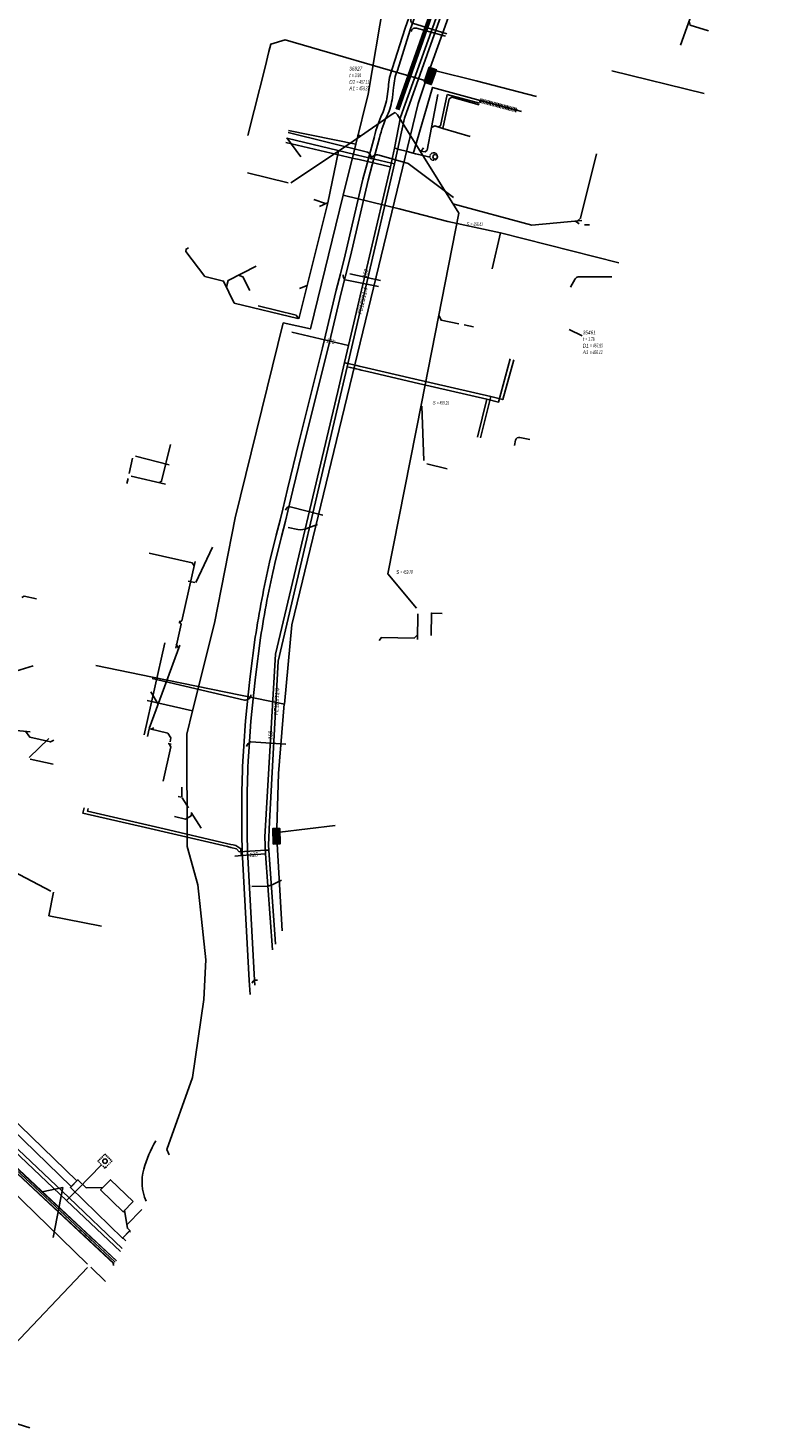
# Model space of a CAD drawing. Header units: metres. Extents: x 2695563 to 2696938, y 1260544 to 1262032.
# Tile 123 of 256: x 2696677 to 2696776, y 1261139 to 1261323. Entities that reach past the tile are written whole.
import ezdxf

# ---------------------------------------------------------------- set-up
doc = ezdxf.new("R2010")
doc.units = ezdxf.units.M
for name, pattern in [('AUSGEZOGEN', [0]), ('STRICHLINIE2_S3', [0.25, 0.15, -0.1]), ('VERDECKT2_S2', [0.18, 0.1, -0.08])]:
    doc.linetypes.add(name, pattern=pattern)
for name, color, linetype in [('AW_LK_ Haltung Text', 7, 'AUSGEZOGEN'), ('AW_LK_Haltung', 24, 'AUSGEZOGEN'), ('AW_LK_Normschacht Text', 24, 'AUSGEZOGEN'), ('EW_LK_Bauwerk_FL_Linie_Punkt', 1, 'AUSGEZOGEN'), ('EW_LK_Trasseabs', 1, 'AUSGEZOGEN'), ('EW_LK_Trasserand', 1, 'AUSGEZOGEN'), ('FM_LK_SW_BAUWERK', 94, 'AUSGEZOGEN'), ('FM_LK_SW_TRASSEKANTE', 94, 'AUSGEZOGEN'), ('GA_LK_Leitung', 32, 'AUSGEZOGEN'), ('GA_LK_Leitung_Text', 32, 'AUSGEZOGEN'), ('TV_LK_LEITUNG', 92, 'AUSGEZOGEN'), ('WA_LK_Bauwerk_Linie', 171, 'AUSGEZOGEN'), ('WA_LK_Leitung', 171, 'AUSGEZOGEN'), ('WA_LK_Leitung_Text', 171, 'AUSGEZOGEN'), ('WA_LK_Schutzrohr', 171, 'AUSGEZOGEN')]:
    doc.layers.add(name, color=color, linetype=linetype)
doc.styles.add('ARIAL', font='arial.ttf')
pattern_1 = [(0, (2703955, 1269100), (4050, 4050), [4050, -4050]), (90, (2703955, 1269100), (-4050, 4050), [4050, -4050])]
pattern_2 = [(0, (2708005, 1273150), (6075, 6075), [6075, -6075]), (90, (2708005, 1273150), (-6075, 6075), [6075, -6075])]

# ---------------------------------------------------------------- blocks, each defined once
blk = doc.blocks.new('COMPLEXOBJECT_1621')
at = {"layer": 'EW_LK_Trasserand', "color": 1, "linetype": 'AUSGEZOGEN', "transparency": 33554687}
blk.add_lwpolyline([(6659.23, 11194.26), (6658.48, 11193.54), (6681.9, 11170.83), (6682.62, 11171.57), (6660.26, 11193.23)], dxfattribs=at)
blk.add_arc((6766.25, 11300.77), 150.98, 224.8613, 225.4159, dxfattribs=at)
blk = doc.blocks.new('COMPLEXOBJECT_1860')
at = {"layer": 'EW_LK_Trasserand', "color": 1, "linetype": 'AUSGEZOGEN', "transparency": 33554687}
for p, q in [((6723.52, 11315.19), (6723.36, 11313.9)), ((6724.05, 11313.76), (6724.21, 11315.07))]:
    blk.add_line(p, q, dxfattribs=at)
for points in [[(6756.4, 11426.96), (6754.91, 11420.97), (6753.56, 11414.32), (6753.15, 11412.11), (6751.35, 11402.36), (6749.95, 11395.54), (6749.34, 11392.41), (6748.78, 11389.49), (6748.21, 11387), (6747.81, 11385.23), (6745.89, 11378.36), (6744.01, 11372.63), (6740.4, 11362.36), (6738.09, 11355.86), (6737.37, 11353.87), (6736.59, 11351.98), (6732.89, 11342.08), (6729.43, 11332.91), (6727.07, 11326.6), (6726.2, 11324.24), (6725.73, 11322.87), (6724.04, 11317.51)], [(6724.72, 11317.33), (6726.39, 11322.65), (6726.86, 11324), (6727.73, 11326.36), (6730.08, 11332.66), (6733.55, 11341.83), (6737.24, 11351.72), (6738.02, 11353.62), (6738.75, 11355.62), (6741.06, 11362.13), (6744.67, 11372.4), (6746.56, 11378.16), (6748.49, 11385.06), (6748.9, 11386.86), (6749.46, 11389.35), (6750.03, 11392.27), (6750.64, 11395.41), (6752.03, 11402.23), (6753.79, 11411.68), (6754.25, 11414.18), (6755.6, 11420.82), (6757.1, 11426.83)], [(6721.7, 11308.67), (6720.91, 11305.76), (6720.74, 11305.11), (6720.19, 11303.07), (6717.87, 11293.1), (6717.24, 11290.61), (6716.69, 11288.47), (6714.89, 11280.89), (6711.83, 11268.68), (6710.29, 11262.38), (6709.67, 11259.73), (6709.34, 11258.31), (6708.81, 11256.33), (6707.94, 11252.76)], [(6708.62, 11252.61), (6709.49, 11256.15), (6710.02, 11258.14), (6710.34, 11259.49), (6710.97, 11262.22), (6712.51, 11268.51), (6715.57, 11280.72), (6717.37, 11288.3), (6717.9, 11290.37), (6718.55, 11292.93), (6720.87, 11302.9), (6721.41, 11304.92), (6721.59, 11305.57), (6722.37, 11308.47)], [(6706.05, 11242.94), (6705.38, 11237.76), (6705.14, 11235.38), (6704.78, 11231.97), (6704.56, 11228.62), (6704.42, 11226.66)], [(6705.12, 11226.64), (6705.25, 11228.55), (6705.48, 11231.91), (6705.83, 11235.3), (6706.08, 11237.68), (6706.74, 11242.83)], [(6704.34, 11214.85), (6704.98, 11202.74), (6705.26, 11197.88), (6705.38, 11196.04)], [(6706, 11197.27), (6705.96, 11197.92), (6705.68, 11202.78), (6705.04, 11214.87)]]:
    blk.add_lwpolyline(points, dxfattribs=at)
for centre, radius, start, end in [((6730.59, 11314.83), 7.08, 157.7218, 177.09), ((6731.07, 11314.72), 6.87, 157.6774, 177.0933), ((6714.66, 11315.15), 8.79, 336.1885, 351.8352), ((6715.03, 11315.06), 9.12, 336.2422, 351.784), ((6735.06, 11305.73), 13.68, 154.5747, 167.56), ((6735.68, 11305.54), 13.63, 154.5604, 167.5722), ((6839.37, 11222.47), 134.88, 167.0188, 171.2689), ((6839.25, 11222.5), 134.06, 167.0163, 171.2752), ((6858.72, 11219.71), 154.45, 177.4201, 181.8039), ((6858.32, 11219.71), 153.35, 177.4109, 181.8103)]:
    blk.add_arc(centre, radius, start, end, dxfattribs=at)
blk = doc.blocks.new('COMPLEXOBJECT_2058')
at = {"layer": 'EW_LK_Trasseabs', "color": 1, "linetype": 'AUSGEZOGEN', "transparency": 33554687}
blk.add_line((6747.43, 11288.86), (6748.04, 11289.96), dxfattribs=at)
blk.add_arc((6748.5, 11289.71), 0.529, 97.5414, 150.7779, dxfattribs=at)
blk = doc.blocks.new('COMPLEXOBJECT_2080')
at = {"layer": 'EW_LK_Trasseabs', "color": 1, "linetype": 'AUSGEZOGEN', "transparency": 33554687}
for p, q in [((6708.6, 11210.6), (6709.5, 11211.04)), ((6705.6, 11210.2), (6707.62, 11210.27))]:
    blk.add_line(p, q, dxfattribs=at)
blk.add_arc((6707.52, 11212.19), 1.91, 273.1512, 304.3522, dxfattribs=at)
blk = doc.blocks.new('COMPLEXOBJECT_2081')
at = {"layer": 'EW_LK_Trasseabs', "color": 1, "linetype": 'AUSGEZOGEN', "transparency": 33554687}
blk.add_line((6712.89, 11257.26), (6714.23, 11257.71), dxfattribs=at)
blk.add_arc((6711.96, 11258.93), 1.91, 259.9193, 299.2111, dxfattribs=at)
blk = doc.blocks.new('COMPLEXOBJECT_2082')
at = {"layer": 'EW_LK_Trasseabs', "color": 1, "linetype": 'AUSGEZOGEN', "transparency": 33554687}
blk.add_line((6740.23, 11268.8), (6740.06, 11268.08), dxfattribs=at)
blk.add_arc((6740.7, 11268.69), 0.482, 79.1606, 166.7432, dxfattribs=at)
blk = doc.blocks.new('COMPLEXOBJECT_2149')
at = {"layer": 'EW_LK_Trasseabs', "color": 1, "linetype": 'AUSGEZOGEN', "transparency": 33554687}
for centre, radius, start, end in [((6706.25, 11169.01), 15.39, 149.4745, 164.5567), ((6697.46, 11171.43), 6.27, 164.4953, 203.5195)]:
    blk.add_arc(centre, radius, start, end, dxfattribs=at)
blk = doc.blocks.new('COMPLEXOBJECT_2669')
at = {"layer": 'EW_LK_Trasseabs', "color": 1, "linetype": 'AUSGEZOGEN', "transparency": 33554687}
blk.add_line((6722.24, 11288.94), (6717.86, 11289.85), dxfattribs=at)
blk.add_arc((6718.25, 11290.42), 0.688, 172.2327, 234.8793, dxfattribs=at)
blk = doc.blocks.new('COMPLEXOBJECT_2699')
at = {"layer": 'EW_LK_Trasseabs', "color": 1, "linetype": 'AUSGEZOGEN', "transparency": 33554687}
blk.add_line((6706.01, 11197.91), (6706.33, 11197.92), dxfattribs=at)
blk.add_arc((6706.12, 11197.43), 0.491, 102.5418, 171.5386, dxfattribs=at)
blk = doc.blocks.new('COMPLEXOBJECT_2700')
at = {"layer": 'EW_LK_Trasseabs', "color": 1, "linetype": 'AUSGEZOGEN', "transparency": 33554687}
blk.add_line((6731.18, 11322.12), (6726.7, 11323.51), dxfattribs=at)
blk.add_arc((6726.89, 11323.9), 0.431, 148.4194, 242.6482, dxfattribs=at)

msp = doc.modelspace()

# ---------------------------------------------------------------- hatches: boundary and pattern name
at = {"layer": 'EW_LK_Bauwerk_FL_Linie_Punkt', "lineweight": 18, "transparency": 33554687}
h = msp.add_hatch(dxfattribs=at)
h.set_pattern_fill('MUSTER', color=1, scale=4050, style=0, pattern_type=2)
h.set_pattern_definition(pattern_1)
h.paths.add_polyline_path([(2696686.72, 1261170.19), (2696687, 1261170.5), (2696684.81, 1261170.48), (2696683.73, 1261171.52), (2696682.75, 1261170.52), (2696689.6, 1261163.85), (2696690.57, 1261164.85), (2696690.24, 1261165.17), (2696689.85, 1261167.5), (2696689.69, 1261167.31)], flags=0)
h = msp.add_hatch(dxfattribs=at)
h.set_pattern_fill('MUSTER', color=1, scale=4050, style=0, pattern_type=2)
h.set_pattern_definition(pattern_1)
h.paths.add_polyline_path([(2696691, 1261168.67), (2696688.03, 1261171.54), (2696686.72, 1261170.19), (2696689.69, 1261167.31)], flags=0)
at = {"layer": 'EW_LK_Trasserand', "lineweight": 18, "transparency": 33554687}
h = msp.add_hatch(dxfattribs=at)
h.set_pattern_fill('MUSTER', color=1, scale=6075, style=0, pattern_type=2)
h.set_pattern_definition(pattern_2)
h.paths.add_polyline_path([(2696706.97, 1261197.08), (2696706.93, 1261197.73), (2696706.65, 1261202.59), (2696706.01, 1261214.68), (2696706, 1261215.06), (2696705.99, 1261215.44), (2696705.98, 1261215.82), (2696705.97, 1261216.19), (2696705.97, 1261216.57), (2696705.96, 1261216.95), (2696705.95, 1261217.33), (2696705.95, 1261217.71), (2696705.94, 1261218.09), (2696705.94, 1261218.47), (2696705.94, 1261218.85), (2696705.94, 1261219.23), (2696705.94, 1261219.61), (2696705.94, 1261219.99), (2696705.94, 1261220.37), (2696705.94, 1261220.75), (2696705.95, 1261221.13), (2696705.95, 1261221.51), (2696705.96, 1261221.89), (2696705.96, 1261222.27), (2696705.97, 1261222.65), (2696705.98, 1261223.03), (2696705.99, 1261223.41), (2696706, 1261223.79), (2696706.01, 1261224.17), (2696706.02, 1261224.55), (2696706.03, 1261224.93), (2696706.05, 1261225.31), (2696706.06, 1261225.69), (2696706.08, 1261226.07), (2696706.09, 1261226.45), (2696706.22, 1261228.36), (2696706.45, 1261231.72), (2696706.8, 1261235.11), (2696707.05, 1261237.49), (2696707.71, 1261242.64), (2696707.76, 1261242.96), (2696707.81, 1261243.28), (2696707.86, 1261243.59), (2696707.91, 1261243.91), (2696707.97, 1261244.23), (2696708.02, 1261244.55), (2696708.07, 1261244.86), (2696708.13, 1261245.18), (2696708.18, 1261245.5), (2696708.24, 1261245.81), (2696708.3, 1261246.13), (2696708.35, 1261246.44), (2696708.41, 1261246.76), (2696708.47, 1261247.08), (2696708.53, 1261247.39), (2696708.59, 1261247.71), (2696708.65, 1261248.02), (2696708.71, 1261248.34), (2696708.78, 1261248.65), (2696708.84, 1261248.97), (2696708.9, 1261249.28), (2696708.97, 1261249.6), (2696709.04, 1261249.91), (2696709.1, 1261250.23), (2696709.17, 1261250.54), (2696709.24, 1261250.86), (2696709.31, 1261251.17), (2696709.38, 1261251.48), (2696709.45, 1261251.8), (2696709.52, 1261252.11), (2696709.59, 1261252.43), (2696710.46, 1261255.96), (2696710.99, 1261257.95), (2696711.31, 1261259.3), (2696711.94, 1261262.03), (2696713.48, 1261268.32), (2696716.54, 1261280.53), (2696718.34, 1261288.11), (2696718.87, 1261290.18), (2696719.52, 1261292.74), (2696721.84, 1261302.71), (2696722.38, 1261304.73), (2696722.56, 1261305.38), (2696723.34, 1261308.28), (2696723.36, 1261308.38), (2696723.38, 1261308.47), (2696723.41, 1261308.57), (2696723.43, 1261308.67), (2696723.46, 1261308.76), (2696723.48, 1261308.86), (2696723.51, 1261308.96), (2696723.53, 1261309.05), (2696723.56, 1261309.15), (2696723.59, 1261309.25), (2696723.62, 1261309.34), (2696723.65, 1261309.44), (2696723.68, 1261309.53), (2696723.71, 1261309.63), (2696723.74, 1261309.72), (2696723.77, 1261309.82), (2696723.81, 1261309.91), (2696723.84, 1261310), (2696723.88, 1261310.1), (2696723.91, 1261310.19), (2696723.95, 1261310.28), (2696723.98, 1261310.38), (2696724.02, 1261310.47), (2696724.06, 1261310.56), (2696724.1, 1261310.65), (2696724.14, 1261310.75), (2696724.18, 1261310.84), (2696724.22, 1261310.93), (2696724.26, 1261311.02), (2696724.3, 1261311.11), (2696724.34, 1261311.2), (2696724.37, 1261311.27), (2696724.4, 1261311.35), (2696724.44, 1261311.42), (2696724.47, 1261311.49), (2696724.49, 1261311.57), (2696724.52, 1261311.64), (2696724.55, 1261311.72), (2696724.58, 1261311.79), (2696724.61, 1261311.87), (2696724.63, 1261311.94), (2696724.66, 1261312.02), (2696724.68, 1261312.09), (2696724.7, 1261312.17), (2696724.73, 1261312.25), (2696724.75, 1261312.32), (2696724.77, 1261312.4), (2696724.79, 1261312.48), (2696724.81, 1261312.55), (2696724.83, 1261312.63), (2696724.85, 1261312.71), (2696724.87, 1261312.79), (2696724.89, 1261312.86), (2696724.91, 1261312.94), (2696724.92, 1261313.02), (2696724.94, 1261313.1), (2696724.96, 1261313.18), (2696724.97, 1261313.26), (2696724.98, 1261313.33), (2696725, 1261313.41), (2696725.01, 1261313.49), (2696725.02, 1261313.57), (2696725.18, 1261314.88), (2696725.19, 1261314.96), (2696725.19, 1261315.03), (2696725.2, 1261315.11), (2696725.2, 1261315.18), (2696725.21, 1261315.26), (2696725.22, 1261315.33), (2696725.23, 1261315.4), (2696725.24, 1261315.48), (2696725.25, 1261315.55), (2696725.26, 1261315.63), (2696725.27, 1261315.7), (2696725.29, 1261315.78), (2696725.3, 1261315.85), (2696725.31, 1261315.92), (2696725.33, 1261316), (2696725.35, 1261316.07), (2696725.36, 1261316.14), (2696725.38, 1261316.22), (2696725.4, 1261316.29), (2696725.42, 1261316.36), (2696725.44, 1261316.43), (2696725.46, 1261316.51), (2696725.48, 1261316.58), (2696725.51, 1261316.65), (2696725.53, 1261316.72), (2696725.55, 1261316.79), (2696725.58, 1261316.86), (2696725.6, 1261316.93), (2696725.63, 1261317), (2696725.66, 1261317.07), (2696725.69, 1261317.14), (2696727.36, 1261322.46), (2696727.83, 1261323.81), (2696728.7, 1261326.17), (2696731.05, 1261332.47), (2696734.52, 1261341.64), (2696738.21, 1261351.53), (2696738.99, 1261353.43), (2696739.72, 1261355.43), (2696742.03, 1261361.94), (2696745.64, 1261372.21), (2696747.53, 1261377.97), (2696749.46, 1261384.87), (2696749.87, 1261386.67), (2696750.43, 1261389.16), (2696751, 1261392.08), (2696751.61, 1261395.22), (2696753, 1261402.03), (2696754.76, 1261411.49), (2696755.22, 1261414), (2696756.57, 1261420.63), (2696758.06, 1261426.64), (2696758.09, 1261426.76), (2696758.12, 1261426.88), (2696758.15, 1261427), (2696758.17, 1261427.12), (2696758.2, 1261427.23), (2696758.22, 1261427.35), (2696758.24, 1261427.47), (2696758.27, 1261427.59), (2696758.29, 1261427.71), (2696758.31, 1261427.83), (2696758.32, 1261427.95), (2696758.34, 1261428.07), (2696758.36, 1261428.19), (2696758.37, 1261428.31), (2696758.39, 1261428.43), (2696758.4, 1261428.55), (2696758.41, 1261428.67), (2696758.43, 1261428.79), (2696758.44, 1261428.91), (2696758.45, 1261429.03), (2696758.45, 1261429.15), (2696758.46, 1261429.27), (2696758.47, 1261429.39), (2696758.47, 1261429.51), (2696758.48, 1261429.64), (2696758.48, 1261429.76), (2696758.48, 1261429.88), (2696758.49, 1261430), (2696758.49, 1261430.12), (2696758.49, 1261430.24), (2696758.48, 1261430.36), (2696758.48, 1261431.25), (2696758.47, 1261431.4), (2696758.46, 1261431.55), (2696758.46, 1261431.7), (2696758.46, 1261431.85), (2696758.46, 1261432), (2696758.46, 1261432.16), (2696758.47, 1261432.31), (2696758.47, 1261432.46), (2696758.48, 1261432.61), (2696758.5, 1261432.76), (2696758.51, 1261432.91), (2696758.53, 1261433.06), (2696758.55, 1261433.21), (2696758.58, 1261433.36), (2696758.6, 1261433.51), (2696758.63, 1261433.66), (2696758.66, 1261433.81), (2696758.7, 1261433.96), (2696758.73, 1261434.1), (2696758.77, 1261434.25), (2696758.81, 1261434.39), (2696758.86, 1261434.54), (2696758.9, 1261434.68), (2696758.95, 1261434.83), (2696759.01, 1261434.97), (2696759.06, 1261435.11), (2696759.12, 1261435.25), (2696759.17, 1261435.39), (2696759.24, 1261435.53), (2696759.3, 1261435.67), (2696759.37, 1261435.8), (2696760.29, 1261437.77), (2696760.91, 1261439.08), (2696761, 1261439.26), (2696761.1, 1261439.44), (2696761.19, 1261439.62), (2696761.29, 1261439.81), (2696761.38, 1261439.99), (2696761.48, 1261440.17), (2696761.58, 1261440.35), (2696761.68, 1261440.53), (2696761.78, 1261440.71), (2696761.88, 1261440.89), (2696761.98, 1261441.07), (2696762.08, 1261441.25), (2696762.18, 1261441.43), (2696762.28, 1261441.6), (2696762.38, 1261441.78), (2696762.48, 1261441.96), (2696762.59, 1261442.14), (2696762.69, 1261442.31), (2696762.79, 1261442.49), (2696762.9, 1261442.67), (2696763.01, 1261442.84), (2696763.11, 1261443.02), (2696763.22, 1261443.2), (2696763.32, 1261443.37), (2696763.43, 1261443.55), (2696763.54, 1261443.72), (2696763.65, 1261443.89), (2696763.76, 1261444.07), (2696763.87, 1261444.24), (2696763.98, 1261444.42), (2696764.09, 1261444.59), (2696764.14, 1261444.67), (2696764.19, 1261444.75), (2696764.25, 1261444.82), (2696764.3, 1261444.9), (2696764.35, 1261444.98), (2696764.4, 1261445.06), (2696764.45, 1261445.14), (2696764.5, 1261445.22), (2696764.56, 1261445.3), (2696764.61, 1261445.37), (2696764.66, 1261445.45), (2696764.71, 1261445.53), (2696764.76, 1261445.61), (2696764.81, 1261445.69), (2696764.87, 1261445.77), (2696764.92, 1261445.85), (2696764.97, 1261445.93), (2696765.02, 1261446.01), (2696765.07, 1261446.09), (2696765.12, 1261446.16), (2696765.17, 1261446.24), (2696765.23, 1261446.32), (2696765.28, 1261446.4), (2696765.33, 1261446.48), (2696765.38, 1261446.56), (2696765.43, 1261446.64), (2696765.48, 1261446.72), (2696765.53, 1261446.8), (2696765.58, 1261446.88), (2696765.63, 1261446.96), (2696765.69, 1261447.04), (2696765.82, 1261447.25), (2696765.29, 1261447.72), (2696765.08, 1261447.41), (2696765.03, 1261447.33), (2696764.98, 1261447.25), (2696764.93, 1261447.17), (2696764.88, 1261447.09), (2696764.82, 1261447.01), (2696764.77, 1261446.93), (2696764.72, 1261446.86), (2696764.67, 1261446.78), (2696764.62, 1261446.7), (2696764.57, 1261446.62), (2696764.52, 1261446.54), (2696764.47, 1261446.46), (2696764.41, 1261446.38), (2696764.36, 1261446.3), (2696764.31, 1261446.22), (2696764.26, 1261446.15), (2696764.21, 1261446.07), (2696764.16, 1261445.99), (2696764.11, 1261445.91), (2696764.06, 1261445.83), (2696764.01, 1261445.75), (2696763.96, 1261445.67), (2696763.9, 1261445.59), (2696763.85, 1261445.51), (2696763.8, 1261445.43), (2696763.75, 1261445.35), (2696763.7, 1261445.28), (2696763.65, 1261445.2), (2696763.6, 1261445.12), (2696763.55, 1261445.04), (2696763.5, 1261444.96), (2696763.39, 1261444.78), (2696763.28, 1261444.61), (2696763.17, 1261444.43), (2696763.06, 1261444.26), (2696762.95, 1261444.08), (2696762.84, 1261443.91), (2696762.73, 1261443.73), (2696762.62, 1261443.55), (2696762.52, 1261443.38), (2696762.41, 1261443.2), (2696762.3, 1261443.02), (2696762.2, 1261442.84), (2696762.09, 1261442.67), (2696761.99, 1261442.49), (2696761.88, 1261442.31), (2696761.78, 1261442.13), (2696761.68, 1261441.95), (2696761.57, 1261441.77), (2696761.47, 1261441.59), (2696761.37, 1261441.41), (2696761.27, 1261441.23), (2696761.17, 1261441.05), (2696761.07, 1261440.87), (2696760.97, 1261440.69), (2696760.87, 1261440.5), (2696760.77, 1261440.32), (2696760.67, 1261440.14), (2696760.58, 1261439.96), (2696760.48, 1261439.77), (2696760.38, 1261439.59), (2696760.29, 1261439.41), (2696759.66, 1261438.08), (2696758.69, 1261436.02), (2696758.63, 1261435.88), (2696758.56, 1261435.74), (2696758.5, 1261435.6), (2696758.44, 1261435.45), (2696758.38, 1261435.31), (2696758.32, 1261435.16), (2696758.27, 1261435.01), (2696758.22, 1261434.86), (2696758.17, 1261434.72), (2696758.12, 1261434.57), (2696758.08, 1261434.42), (2696758.04, 1261434.26), (2696758, 1261434.11), (2696757.97, 1261433.96), (2696757.94, 1261433.81), (2696757.91, 1261433.65), (2696757.88, 1261433.5), (2696757.85, 1261433.34), (2696757.83, 1261433.19), (2696757.81, 1261433.03), (2696757.8, 1261432.88), (2696757.78, 1261432.72), (2696757.77, 1261432.57), (2696757.76, 1261432.41), (2696757.76, 1261432.25), (2696757.76, 1261432.1), (2696757.76, 1261431.94), (2696757.76, 1261431.78), (2696757.76, 1261431.63), (2696757.77, 1261431.47), (2696757.78, 1261431.31), (2696757.78, 1261430.4), (2696757.79, 1261430.28), (2696757.79, 1261430.16), (2696757.79, 1261430.04), (2696757.78, 1261429.93), (2696757.78, 1261429.81), (2696757.78, 1261429.69), (2696757.77, 1261429.57), (2696757.77, 1261429.45), (2696757.76, 1261429.34), (2696757.75, 1261429.22), (2696757.75, 1261429.1), (2696757.74, 1261428.98), (2696757.73, 1261428.86), (2696757.72, 1261428.75), (2696757.7, 1261428.63), (2696757.69, 1261428.51), (2696757.68, 1261428.39), (2696757.66, 1261428.28), (2696757.64, 1261428.16), (2696757.63, 1261428.04), (2696757.61, 1261427.93), (2696757.59, 1261427.81), (2696757.57, 1261427.69), (2696757.55, 1261427.58), (2696757.53, 1261427.46), (2696757.5, 1261427.34), (2696757.48, 1261427.23), (2696757.46, 1261427.11), (2696757.43, 1261427), (2696757.4, 1261426.88), (2696757.38, 1261426.77), (2696755.88, 1261420.78), (2696754.53, 1261414.13), (2696754.12, 1261411.93), (2696752.31, 1261402.17), (2696750.92, 1261395.35), (2696750.31, 1261392.22), (2696749.75, 1261389.3), (2696749.18, 1261386.81), (2696748.78, 1261385.04), (2696746.86, 1261378.17), (2696744.98, 1261372.44), (2696741.37, 1261362.17), (2696739.06, 1261355.67), (2696738.34, 1261353.68), (2696737.56, 1261351.79), (2696733.86, 1261341.89), (2696730.4, 1261332.72), (2696728.04, 1261326.41), (2696727.17, 1261324.05), (2696726.7, 1261322.68), (2696725.01, 1261317.32), (2696724.98, 1261317.25), (2696724.95, 1261317.18), (2696724.93, 1261317.11), (2696724.9, 1261317.04), (2696724.87, 1261316.96), (2696724.85, 1261316.89), (2696724.82, 1261316.82), (2696724.8, 1261316.74), (2696724.78, 1261316.67), (2696724.76, 1261316.6), (2696724.74, 1261316.52), (2696724.72, 1261316.45), (2696724.7, 1261316.37), (2696724.68, 1261316.3), (2696724.66, 1261316.22), (2696724.64, 1261316.15), (2696724.63, 1261316.07), (2696724.61, 1261316), (2696724.6, 1261315.92), (2696724.58, 1261315.84), (2696724.57, 1261315.77), (2696724.56, 1261315.69), (2696724.55, 1261315.62), (2696724.54, 1261315.54), (2696724.53, 1261315.46), (2696724.52, 1261315.39), (2696724.51, 1261315.31), (2696724.51, 1261315.23), (2696724.5, 1261315.16), (2696724.5, 1261315.08), (2696724.49, 1261315), (2696724.33, 1261313.71), (2696724.32, 1261313.63), (2696724.31, 1261313.56), (2696724.3, 1261313.48), (2696724.28, 1261313.4), (2696724.27, 1261313.33), (2696724.25, 1261313.25), (2696724.24, 1261313.18), (2696724.22, 1261313.1), (2696724.21, 1261313.02), (2696724.19, 1261312.95), (2696724.17, 1261312.87), (2696724.15, 1261312.8), (2696724.13, 1261312.72), (2696724.11, 1261312.65), (2696724.09, 1261312.57), (2696724.07, 1261312.5), (2696724.05, 1261312.43), (2696724.03, 1261312.35), (2696724, 1261312.28), (2696723.98, 1261312.2), (2696723.95, 1261312.13), (2696723.93, 1261312.06), (2696723.9, 1261311.98), (2696723.88, 1261311.91), (2696723.85, 1261311.84), (2696723.82, 1261311.77), (2696723.79, 1261311.7), (2696723.76, 1261311.62), (2696723.74, 1261311.55), (2696723.7, 1261311.48), (2696723.67, 1261311.41), (2696723.63, 1261311.32), (2696723.59, 1261311.23), (2696723.55, 1261311.14), (2696723.51, 1261311.05), (2696723.47, 1261310.95), (2696723.43, 1261310.86), (2696723.39, 1261310.77), (2696723.35, 1261310.68), (2696723.31, 1261310.58), (2696723.28, 1261310.49), (2696723.24, 1261310.4), (2696723.21, 1261310.3), (2696723.17, 1261310.21), (2696723.14, 1261310.12), (2696723.11, 1261310.02), (2696723.07, 1261309.93), (2696723.04, 1261309.83), (2696723.01, 1261309.74), (2696722.98, 1261309.64), (2696722.95, 1261309.55), (2696722.92, 1261309.45), (2696722.89, 1261309.36), (2696722.87, 1261309.26), (2696722.84, 1261309.16), (2696722.81, 1261309.07), (2696722.79, 1261308.97), (2696722.76, 1261308.87), (2696722.74, 1261308.78), (2696722.71, 1261308.68), (2696722.69, 1261308.58), (2696722.67, 1261308.48), (2696721.88, 1261305.57), (2696721.71, 1261304.92), (2696721.16, 1261302.88), (2696718.84, 1261292.91), (2696718.21, 1261290.42), (2696717.66, 1261288.28), (2696715.86, 1261280.7), (2696712.8, 1261268.49), (2696711.26, 1261262.19), (2696710.64, 1261259.54), (2696710.31, 1261258.12), (2696709.78, 1261256.14), (2696708.9, 1261252.57), (2696708.83, 1261252.26), (2696708.76, 1261251.95), (2696708.69, 1261251.63), (2696708.62, 1261251.32), (2696708.55, 1261251), (2696708.48, 1261250.68), (2696708.42, 1261250.37), (2696708.35, 1261250.05), (2696708.28, 1261249.74), (2696708.22, 1261249.42), (2696708.15, 1261249.11), (2696708.09, 1261248.79), (2696708.03, 1261248.47), (2696707.96, 1261248.16), (2696707.9, 1261247.84), (2696707.84, 1261247.52), (2696707.78, 1261247.2), (2696707.72, 1261246.89), (2696707.66, 1261246.57), (2696707.61, 1261246.25), (2696707.55, 1261245.93), (2696707.49, 1261245.62), (2696707.44, 1261245.3), (2696707.38, 1261244.98), (2696707.33, 1261244.66), (2696707.28, 1261244.34), (2696707.22, 1261244.03), (2696707.17, 1261243.71), (2696707.12, 1261243.39), (2696707.07, 1261243.07), (2696707.02, 1261242.75), (2696706.35, 1261237.57), (2696706.1, 1261235.19), (2696705.75, 1261231.78), (2696705.53, 1261228.43), (2696705.39, 1261226.47), (2696705.38, 1261226.09), (2696705.36, 1261225.71), (2696705.35, 1261225.33), (2696705.33, 1261224.95), (2696705.32, 1261224.57), (2696705.31, 1261224.19), (2696705.3, 1261223.81), (2696705.29, 1261223.43), (2696705.28, 1261223.05), (2696705.27, 1261222.66), (2696705.26, 1261222.28), (2696705.26, 1261221.9), (2696705.25, 1261221.52), (2696705.25, 1261221.14), (2696705.24, 1261220.76), (2696705.24, 1261220.38), (2696705.24, 1261220), (2696705.24, 1261219.61), (2696705.24, 1261219.23), (2696705.24, 1261218.85), (2696705.24, 1261218.47), (2696705.24, 1261218.09), (2696705.25, 1261217.71), (2696705.25, 1261217.33), (2696705.26, 1261216.95), (2696705.27, 1261216.57), (2696705.27, 1261216.18), (2696705.28, 1261215.8), (2696705.29, 1261215.42), (2696705.3, 1261215.04), (2696705.31, 1261214.66), (2696705.95, 1261202.55), (2696706.23, 1261197.69), (2696706.35, 1261195.85)], flags=0)
h = msp.add_hatch(dxfattribs=at)
h.set_pattern_fill('MUSTER', color=1, scale=6075, style=0, pattern_type=2)
h.set_pattern_definition(pattern_2)
h.paths.add_polyline_path([(2696661.23, 1261193.04), (2696661.2, 1261193.08), (2696661.16, 1261193.11), (2696661.13, 1261193.14), (2696661.1, 1261193.17), (2696661.06, 1261193.21), (2696661.03, 1261193.24), (2696661, 1261193.27), (2696660.96, 1261193.31), (2696660.93, 1261193.34), (2696660.9, 1261193.37), (2696660.86, 1261193.41), (2696660.83, 1261193.44), (2696660.8, 1261193.47), (2696660.76, 1261193.51), (2696660.73, 1261193.54), (2696660.7, 1261193.57), (2696660.66, 1261193.61), (2696660.63, 1261193.64), (2696660.59, 1261193.67), (2696660.56, 1261193.71), (2696660.53, 1261193.74), (2696660.49, 1261193.77), (2696660.46, 1261193.81), (2696660.43, 1261193.84), (2696660.39, 1261193.87), (2696660.36, 1261193.91), (2696660.33, 1261193.94), (2696660.29, 1261193.97), (2696660.26, 1261194.01), (2696660.23, 1261194.04), (2696660.19, 1261194.07), (2696659.44, 1261193.35), (2696682.87, 1261170.64), (2696683.59, 1261171.38)], flags=0)
h = msp.add_hatch(dxfattribs=at)
h.set_pattern_fill('MUSTER', color=1, scale=6075, style=0, pattern_type=2)
h.set_pattern_definition(pattern_2)
h.paths.add_polyline_path([(2696690.5, 1261164.78), (2696689.65, 1261163.91), (2696695.83, 1261157.87), (2696696.53, 1261158.47), (2696695.85, 1261159.69)], flags=0)
at = {"layer": 'FM_LK_SW_BAUWERK', "transparency": 33554687}
for points in [[(2696729.18, 1261315.6), (2696730.13, 1261315.28), (2696730.79, 1261317.22), (2696729.85, 1261317.54)], [(2696709.37, 1261215.59), (2696710.27, 1261215.6), (2696710.24, 1261217.65), (2696709.34, 1261217.64)], [(2696709.62, 1261215.84), (2696710.02, 1261215.85), (2696709.99, 1261217.4), (2696709.59, 1261217.39)]]:
    msp.add_hatch(color=7, dxfattribs=at).paths.add_polyline_path(points)

# ---------------------------------------------------------------- linework, layer by layer
at = {"layer": 'AW_LK_Haltung', "linetype": 'AUSGEZOGEN', "transparency": 33554687}
for p, q in [((2696725.53, 1261312.05), (2696750.49, 1261383.2)), ((2696725.55, 1261312.04), (2696750.51, 1261383.19)), ((2696725.57, 1261312.04), (2696750.53, 1261383.19)), ((2696725.81, 1261311.95), (2696750.77, 1261383.1)), ((2696725.83, 1261311.94), (2696750.79, 1261383.09)), ((2696725.85, 1261311.94), (2696750.81, 1261383.09)), ((2696678.89, 1261170.09), (2696666.91, 1261181.27)), ((2696678.91, 1261170.11), (2696666.92, 1261181.28)), ((2696678.92, 1261170.12), (2696666.94, 1261181.3)), ((2696678.55, 1261169.73), (2696666.57, 1261180.9)), ((2696678.57, 1261169.74), (2696666.58, 1261180.92)), ((2696678.58, 1261169.76), (2696666.6, 1261180.93)), ((2696688.79, 1261160.87), (2696678.89, 1261170.09)), ((2696688.8, 1261160.89), (2696678.91, 1261170.11)), ((2696688.82, 1261160.9), (2696678.92, 1261170.12)), ((2696688.45, 1261160.51), (2696678.55, 1261169.73)), ((2696688.46, 1261160.52), (2696678.57, 1261169.74)), ((2696688.48, 1261160.53), (2696678.58, 1261169.76))]:
    msp.add_line(p, q, dxfattribs=at)
at = {"layer": 'AW_LK_Haltung', "color": 255, "transparency": 33554687}
for p, q in [((2696725.69, 1261311.99), (2696750.65, 1261383.14)), ((2696678.74, 1261169.93), (2696666.75, 1261181.1)), ((2696688.63, 1261160.7), (2696678.74, 1261169.93))]:
    msp.add_line(p, q, dxfattribs=at)
at = {"layer": 'AW_LK_Haltung', "color": 24, "linetype": 'AUSGEZOGEN', "transparency": 33554687}
for p, q in [((2696762.84, 1261320.43), (2696775.9, 1261357.07)), ((2696731, 1261313.95), (2696730.17, 1261309.64)), ((2696736.44, 1261312.82), (2696732.22, 1261313.99)), ((2696711.18, 1261308.3), (2696713, 1261305.77)), ((2696720.46, 1261308.74), (2696720.84, 1261308.49)), ((2696729.12, 1261306.95), (2696728.8, 1261306.52)), ((2696706.01, 1261303.71), (2696711.33, 1261302.38)), ((2696714.69, 1261300.18), (2696716.22, 1261299.65)), ((2696715.43, 1261299.26), (2696716.52, 1261299.76)), ((2696743.34, 1261296.8), (2696732.94, 1261299.63)), ((2696728.83, 1261273.43), (2696733.76, 1261298.39)), ((2696749.9, 1261297.44), (2696743.34, 1261296.8)), ((2696749.52, 1261296.99), (2696749.04, 1261297.34)), ((2696750.91, 1261296.88), (2696750.22, 1261296.85)), ((2696712.84, 1261288.5), (2696713.85, 1261288.92)), ((2696735.65, 1261283.46), (2696734.44, 1261283.76)), ((2696724.4, 1261251.06), (2696728.83, 1261273.43)), ((2696729.13, 1261265.92), (2696728.89, 1261273.05)), ((2696690.89, 1261266.24), (2696690.46, 1261264.22)), ((2696695.74, 1261265.37), (2696691.3, 1261266.49)), ((2696695.24, 1261262.84), (2696690.75, 1261263.88)), ((2696732.23, 1261264.85), (2696729.53, 1261265.48)), ((2696690.33, 1261263.56), (2696690.17, 1261262.92)), ((2696701.4, 1261254.56), (2696699.21, 1261249.9)), ((2696728.17, 1261246.55), (2696724.4, 1261251.06)), ((2696699.09, 1261249.91), (2696698.21, 1261250.09)), ((2696728.33, 1261242.45), (2696728.36, 1261245.8)), ((2696692.43, 1261229.94), (2696695.14, 1261242)), ((2696697.11, 1261241.7), (2696693.1, 1261230.75)), ((2696696.63, 1261241.88), (2696696.93, 1261241.25)), ((2696677.87, 1261239), (2696673.29, 1261237.59)), ((2696693.33, 1261235.57), (2696694.28, 1261233.97)), ((2696693.08, 1261230.7), (2696692.87, 1261229.71)), ((2696693.69, 1261230.85), (2696693.37, 1261230.68)), ((2696679.94, 1261229.45), (2696677.33, 1261226.94)), ((2696696, 1261228.69), (2696695.57, 1261228.79)), ((2696680.47, 1261226.07), (2696677.49, 1261226.75)), ((2696697.29, 1261221.75), (2696696.92, 1261221.84)), ((2696697.38, 1261223.04), (2696697.38, 1261221.74)), ((2696698.25, 1261220.33), (2696697.43, 1261221.65)), ((2696699.92, 1261217.69), (2696698.6, 1261219.73)), ((2696679.91, 1261206.17), (2696680.53, 1261209.29)), ((2696686.82, 1261204.82), (2696679.91, 1261206.17)), ((2696681.74, 1261170.51), (2696679.06, 1261169.96)), ((2696680.49, 1261163.96), (2696681.74, 1261170.51)), ((2696688.41, 1261160.26), (2696688.37, 1261160.59))]:
    msp.add_line(p, q, dxfattribs=at)
for points in [[(2696766.5, 1261322.31), (2696764.09, 1261323.08), (2696763.96, 1261323.59)], [(2696732.22, 1261313.99), (2696731.35, 1261309.88), (2696731.06, 1261309.71)], [(2696736.39, 1261312.62), (2696732.82, 1261313.61), (2696732.47, 1261313.4), (2696731.65, 1261309.53)], [(2696711.67, 1261302.36), (2696717.93, 1261306.55), (2696720.84, 1261308.49), (2696724.99, 1261311.4), (2696725.37, 1261311.61)], [(2696733.76, 1261298.39), (2696725.67, 1261311.3), (2696725.37, 1261311.61)], [(2696730.17, 1261309.64), (2696729.6, 1261306.68), (2696729.33, 1261306.46), (2696728.67, 1261306.52)], [(2696731.66, 1261309.53), (2696730.58, 1261309.85), (2696730.17, 1261309.64)], [(2696735.24, 1261308.48), (2696731.65, 1261309.53), (2696731.66, 1261309.53)], [(2696712.76, 1261284.52), (2696716.54, 1261299.75), (2696717.93, 1261306.55)], [(2696751.81, 1261306.2), (2696749.72, 1261297.73), (2696749.33, 1261297.37)], [(2696698.27, 1261293.85), (2696697.94, 1261293.69), (2696697.9, 1261293.37), (2696700.42, 1261290.08), (2696702.87, 1261289.49), (2696704.26, 1261286.6), (2696712.62, 1261284.55)], [(2696707.12, 1261291.45), (2696703.47, 1261289.56), (2696703.24, 1261288.71)], [(2696706.29, 1261288.23), (2696705.4, 1261290.06), (2696704.8, 1261290.24)], [(2696707.39, 1261286.24), (2696712.38, 1261285.02), (2696712.76, 1261284.52)], [(2696733.75, 1261283.87), (2696731.41, 1261284.35), (2696731.15, 1261284.92)], [(2696695.88, 1261268.04), (2696694.73, 1261263.22), (2696694.46, 1261263.03)], [(2696693.09, 1261253.76), (2696698.75, 1261252.49), (2696699, 1261252.13)], [(2696699.12, 1261252.66), (2696697.4, 1261244.89), (2696697.22, 1261244.78), (2696697.05, 1261244.82)], [(2696678.31, 1261247.76), (2696676.69, 1261248.12), (2696676.36, 1261247.94)], [(2696696.61, 1261241.29), (2696697.31, 1261244.43), (2696697.14, 1261244.66), (2696696.99, 1261244.69)], [(2696723.27, 1261242.31), (2696723.59, 1261242.7), (2696727.87, 1261242.6), (2696728.33, 1261243.07)], [(2696677.48, 1261230.34), (2696671.59, 1261230.88), (2696671.25, 1261230.68)], [(2696695.85, 1261229.02), (2696695.94, 1261229.53), (2696695.53, 1261230.15), (2696693.18, 1261230.71)], [(2696680.57, 1261229.24), (2696680.14, 1261228.99), (2696677.41, 1261229.63), (2696676.84, 1261230.4)], [(2696694.92, 1261223.83), (2696695.93, 1261228.36), (2696695.74, 1261228.75)], [(2696696.41, 1261219.19), (2696697.86, 1261218.86), (2696698.6, 1261219.28), (2696698.66, 1261219.6)], [(2696680.2, 1261209.4), (2696666.27, 1261216.7), (2696665.8, 1261216.68)]]:
    msp.add_lwpolyline(points, dxfattribs=at)
at = {"layer": 'EW_LK_Bauwerk_FL_Linie_Punkt', "color": 1, "linetype": 'AUSGEZOGEN', "transparency": 33554687}
for points in [[(2696686.72, 1261170.19), (2696687, 1261170.5), (2696684.81, 1261170.48), (2696683.73, 1261171.52), (2696682.75, 1261170.52), (2696689.6, 1261163.85), (2696690.57, 1261164.85), (2696690.24, 1261165.17), (2696689.85, 1261167.5), (2696689.69, 1261167.31), (2696686.72, 1261170.19)], [(2696691, 1261168.67), (2696688.03, 1261171.54), (2696686.72, 1261170.19), (2696689.69, 1261167.31), (2696691, 1261168.67)]]:
    msp.add_lwpolyline(points, close=True, dxfattribs=at)
at = {"layer": 'EW_LK_Trasseabs', "color": 1, "linetype": 'AUSGEZOGEN', "transparency": 33554687}
for p, q in [((2696732.01, 1261321.64), (2696728.2, 1261322.66)), ((2696765.96, 1261314.1), (2696753.84, 1261317.09)), ((2696721.77, 1261306.42), (2696711.33, 1261308.97)), ((2696723.46, 1261289.54), (2696719.42, 1261290.42)), ((2696749.4, 1261290.04), (2696753.82, 1261290.02)), ((2696743.07, 1261268.69), (2696741.76, 1261268.97)), ((2696715.9, 1261258.78), (2696711.61, 1261259.85)), ((2696711.34, 1261257.12), (2696712.59, 1261256.86)), ((2696705.59, 1261234.49), (2696693.48, 1261237.34)), ((2696706.43, 1261229.02), (2696711.04, 1261228.68)), ((2696690.17, 1261165.6), (2696692.12, 1261167.62))]:
    msp.add_line(p, q, dxfattribs=at)
msp.add_lwpolyline([(2696733.04, 1261300.45), (2696727.08, 1261304.91), (2696723.28, 1261306)], dxfattribs=at)
for centre, radius, start, end in [((2696728.03, 1261322.15), 0.542, 71.5454, 170.1909), ((2696721.39, 1261305.66), 0.847, 347.1367, 64.0983), ((2696722.97, 1261305.29), 0.775, 66.6001, 166.1836), ((2696711.55, 1261259.25), 0.6, 84.2389, 164.8997), ((2696705.72, 1261235.22), 0.741, 260.1761, 355.5096), ((2696706.74, 1261228.18), 0.894, 110.4439, 164.7251)]:
    msp.add_arc(centre, radius, start, end, dxfattribs=at)
at = {"layer": 'EW_LK_Trasserand', "color": 1, "linetype": 'AUSGEZOGEN', "transparency": 33554687}
msp.add_line((2696690.63, 1261164.66), (2696690.5, 1261164.78), dxfattribs=at)
msp.add_lwpolyline([(2696690.5, 1261164.78), (2696689.65, 1261163.91), (2696690.05, 1261163.52)], dxfattribs=at)
at = {"layer": 'FM_LK_SW_BAUWERK', "color": 94, "transparency": 33554687}
for points in [[(2696729.18, 1261315.6), (2696730.13, 1261315.28), (2696730.79, 1261317.22), (2696729.85, 1261317.54), (2696729.18, 1261315.6)], [(2696709.37, 1261215.59), (2696710.27, 1261215.6), (2696710.24, 1261217.65), (2696709.34, 1261217.64), (2696709.37, 1261215.59)], [(2696709.62, 1261215.84), (2696710.02, 1261215.85), (2696709.99, 1261217.4), (2696709.59, 1261217.39), (2696709.62, 1261215.84)]]:
    msp.add_lwpolyline(points, close=True, dxfattribs=at)
at = {"layer": 'FM_LK_SW_TRASSEKANTE', "color": 94, "linetype": 'AUSGEZOGEN', "transparency": 33554687}
for p, q in [((2696749.92, 1261282.29), (2696748.21, 1261283.12)), ((2696710.25, 1261217.14), (2696717.53, 1261218.02)), ((2696709.91, 1261215.6), (2696710.55, 1261204.18)), ((2696685.42, 1261160.04), (2696687.35, 1261158.16))]:
    msp.add_line(p, q, dxfattribs=at)
for points in [[(2696730, 1261317.49), (2696748.35, 1261368.62), (2696756.17, 1261397.66)], [(2696706.04, 1261308.59), (2696706.87, 1261311.85), (2696708.32, 1261317.57), (2696708.82, 1261319.61), (2696709.06, 1261320.58), (2696710.95, 1261321.15), (2696729.26, 1261315.83)], [(2696730.74, 1261317.08), (2696736, 1261315.78), (2696743.92, 1261313.7)], [(2696729.33, 1261315.55), (2696728.42, 1261312.78), (2696711.84, 1261244.35), (2696710.84, 1261233.97), (2696693.52, 1261237.48), (2696686.09, 1261239.01)], [(2696709.87, 1261217.65), (2696710.06, 1261224.85), (2696710.83, 1261233.98)], [(2696684.99, 1261160.46), (2696660.96, 1261183.8), (2696656.95, 1261174.25), (2696655.94, 1261170.38), (2696653.41, 1261160.71)], [(2696677.43, 1261138.95), (2696672.67, 1261140.46), (2696671.9, 1261140.7), (2696674.53, 1261148.99), (2696685, 1261160.03)]]:
    msp.add_lwpolyline(points, dxfattribs=at)
at = {"layer": 'GA_LK_Leitung', "color": 32, "linetype": 'AUSGEZOGEN', "transparency": 33554687}
msp.add_line((2696737.41, 1261273.98), (2696736.18, 1261269.01), dxfattribs=at)
for points in [[(2696709.67, 1261202.43), (2696709.62, 1261203.09), (2696708.79, 1261214.8), (2696708.76, 1261215.43), (2696708.87, 1261218.5), (2696710.01, 1261239.58), (2696717.84, 1261273.02), (2696719.1, 1261278.22), (2696725.29, 1261304.89), (2696726.62, 1261310.87), (2696745.18, 1261363.02), (2696749.21, 1261374.43), (2696751.23, 1261380.23), (2696752.19, 1261383.71), (2696752.67, 1261385.61), (2696752.75, 1261385.98), (2696759.52, 1261419.89), (2696762.24, 1261432.68), (2696763.2, 1261434.45)], [(2696720.46, 1261306), (2696720.07, 1261306.09), (2696711.16, 1261308.24)], [(2696725.29, 1261304.89), (2696724.92, 1261304.98), (2696720.46, 1261306)], [(2696719.1, 1261278.22), (2696719.48, 1261278.14), (2696720.12, 1261277.99), (2696720.25, 1261277.96), (2696720.65, 1261277.87), (2696720.92, 1261277.81), (2696721.75, 1261277.62), (2696727.9, 1261276.19), (2696737.41, 1261273.98), (2696738.96, 1261273.61), (2696740.46, 1261279.26)], [(2696703.81, 1261215.16), (2696703.38, 1261215.26), (2696692.6, 1261217.75), (2696684.4, 1261219.64), (2696684.56, 1261220.36)], [(2696708.79, 1261214.8), (2696708.41, 1261214.78), (2696704.91, 1261214.58), (2696704.54, 1261214.97), (2696703.81, 1261215.16)], [(2696689.54, 1261162.51), (2696682.59, 1261169.17), (2696659.21, 1261191.26), (2696658.98, 1261191.48), (2696658.75, 1261191.7)]]:
    msp.add_lwpolyline(points, dxfattribs=at)
at = {"layer": 'TV_LK_LEITUNG', "color": 92, "linetype": 'AUSGEZOGEN', "transparency": 33554687}
for p, q in [((2696711.4, 1261309.24), (2696720.21, 1261307.44)), ((2696720.21, 1261307.44), (2696718.56, 1261300.74)), ((2696718.56, 1261300.74), (2696725.92, 1261298.98)), ((2696738.11, 1261291.1), (2696739.23, 1261295.82)), ((2696739.23, 1261295.82), (2696754.76, 1261291.89)), ((2696692.82, 1261234.43), (2696698.8, 1261233.08))]:
    msp.add_line(p, q, dxfattribs=at)
for points in [[(2696747.11, 1261396.18), (2696745.69, 1261392.76), (2696739.9, 1261384.7), (2696735.34, 1261375.57), (2696730.95, 1261365.74), (2696730.33, 1261361.54), (2696730.14, 1261356.66), (2696733.33, 1261349.81), (2696732.44, 1261344.7), (2696730.79, 1261340.19), (2696725.71, 1261332.06), (2696723.88, 1261326.19), (2696721.82, 1261314.02), (2696720.21, 1261307.44)], [(2696718.56, 1261300.74), (2696714.27, 1261283.21), (2696710.7, 1261284)], [(2696725.92, 1261298.98), (2696732.29, 1261297.31), (2696739.23, 1261295.82)], [(2696710.7, 1261284), (2696704.37, 1261258.43), (2696701.67, 1261244.6), (2696698.8, 1261233.08)], [(2696730.1, 1261242.96), (2696730.15, 1261245.9), (2696731.55, 1261245.84)], [(2696698.8, 1261233.08), (2696698.04, 1261230.01), (2696698.1, 1261215.27), (2696699.5, 1261210.25), (2696700.53, 1261200.41), (2696700.26, 1261195.2), (2696698.78, 1261184.93), (2696695.41, 1261175.52), (2696695.73, 1261174.79)]]:
    msp.add_lwpolyline(points, dxfattribs=at)
at = {"layer": 'WA_LK_Bauwerk_Linie', "color": 7, "linetype": 'STRICHLINIE2_S3', "transparency": 33554687}
for p, q in [((2696686.37, 1261173.96), (2696687.28, 1261174.89)), ((2696687.3, 1261173.05), (2696686.37, 1261173.96)), ((2696687.28, 1261174.89), (2696688.21, 1261173.98)), ((2696688.21, 1261173.98), (2696687.3, 1261173.05))]:
    msp.add_line(p, q, dxfattribs=at)
for centre, start, end in [((2696730.44, 1261305.83), 90.0226, 311.1038), ((2696730.43, 1261305.83), 311.2071, 89.9193)]:
    msp.add_arc(centre, 0.5, start, end, dxfattribs=at)
at = {"layer": 'WA_LK_Bauwerk_Linie', "color": 7, "linetype": 'AUSGEZOGEN', "transparency": 33554687}
for centre, start, end in [((2696730.63, 1261305.79), 90, 270), ((2696730.63, 1261305.79), 270, 90), ((2696687.29, 1261173.97), 90, 270), ((2696687.29, 1261173.97), 270, 90)]:
    msp.add_arc(centre, 0.3, start, end, dxfattribs=at)
at = {"layer": 'WA_LK_Leitung', "color": 7, "linetype": 'AUSGEZOGEN', "transparency": 33554687}
for p, q in [((2696719.27, 1261281.04), (2696711.83, 1261282.79)), ((2696737.95, 1261274.32), (2696736.6, 1261268.91))]:
    msp.add_line(p, q, dxfattribs=at)
for points in [[(2696762.26, 1261433.98), (2696761.8, 1261433.02), (2696760.48, 1261427.21), (2696760.03, 1261424.87), (2696759.9, 1261424.21), (2696758.75, 1261418.36), (2696752.44, 1261386.95), (2696752.03, 1261385.19), (2696751.02, 1261381.02), (2696748.97, 1261375.23), (2696745.08, 1261364.16), (2696741.21, 1261353.16), (2696726.1, 1261311), (2696725.29, 1261306.93), (2696724.75, 1261304.48), (2696719.27, 1261281.04), (2696718.74, 1261278.78), (2696717.87, 1261275.01), (2696709.69, 1261240.5), (2696708.26, 1261216.53), (2696708.38, 1261214.29), (2696709.3, 1261201.71)], [(2696727.76, 1261306.25), (2696727.87, 1261306.61), (2696730.3, 1261314.91), (2696736.53, 1261313.19), (2696741.3, 1261311.92), (2696741.95, 1261311.73)], [(2696720.65, 1261305.42), (2696719.97, 1261305.58), (2696711.02, 1261307.69)], [(2696725.29, 1261306.93), (2696725.5, 1261306.88), (2696725.75, 1261306.81), (2696725.89, 1261306.77), (2696726.83, 1261306.52), (2696727.14, 1261306.43), (2696727.57, 1261306.3), (2696727.76, 1261306.25)], [(2696727.76, 1261306.25), (2696728.04, 1261306.19), (2696728.47, 1261306.09), (2696729.94, 1261305.76)], [(2696724.75, 1261304.48), (2696724.54, 1261304.53), (2696720.65, 1261305.42)], [(2696718.74, 1261278.78), (2696718.94, 1261278.73), (2696719.15, 1261278.68), (2696719.4, 1261278.62), (2696720.35, 1261278.4), (2696720.65, 1261278.32), (2696721.61, 1261278.1), (2696727.84, 1261276.66), (2696737.95, 1261274.32), (2696739.5, 1261273.93), (2696740.94, 1261279.14)], [(2696705.22, 1261214.07), (2696705.19, 1261214.3), (2696705.12, 1261214.98), (2696704.45, 1261215.4), (2696704.12, 1261215.48), (2696703.82, 1261215.54), (2696695.08, 1261217.57), (2696685, 1261219.89), (2696685.08, 1261220.25)], [(2696708.38, 1261214.29), (2696705.22, 1261214.07), (2696704.34, 1261213.98)], [(2696658.19, 1261191.59), (2696658.44, 1261191.35), (2696658.62, 1261191.18), (2696658.75, 1261191.06), (2696682.25, 1261168.82), (2696689.34, 1261162.1)], [(2696682.25, 1261168.82), (2696682.77, 1261169.35), (2696683.71, 1261170.31), (2696686.83, 1261173.5)]]:
    msp.add_lwpolyline(points, dxfattribs=at)
at = {"layer": 'WA_LK_Schutzrohr', "color": 7, "linetype": 'VERDECKT2_S2', "transparency": 33554687}
msp.add_lwpolyline([(2696736.58, 1261313.38), (2696741.35, 1261312.11), (2696741.25, 1261311.73), (2696736.49, 1261312.99), (2696736.58, 1261313.38)], close=True, dxfattribs=at)

# ---------------------------------------------------------------- block references
at = {"layer": 'EW_LK_Trasseabs', "color": 1, "linetype": 'AUSGEZOGEN', "lineweight": -3, "transparency": 33554687}
for name in ['COMPLEXOBJECT_2700', 'COMPLEXOBJECT_2669', 'COMPLEXOBJECT_2058', 'COMPLEXOBJECT_2082', 'COMPLEXOBJECT_2081', 'COMPLEXOBJECT_2080', 'COMPLEXOBJECT_2699', 'COMPLEXOBJECT_2149']:
    msp.add_blockref(name, (2690000.97, 1249999.81), dxfattribs=at)
at = {"layer": 'EW_LK_Trasserand', "color": 1, "linetype": 'AUSGEZOGEN', "lineweight": -3, "transparency": 33554687}
for name in ['COMPLEXOBJECT_1860', 'COMPLEXOBJECT_1621']:
    msp.add_blockref(name, (2690000.97, 1249999.81), dxfattribs=at)

# ---------------------------------------------------------------- texts
at = {"layer": 'AW_LK_ Haltung Text', "color": 24, "transparency": 33554687, "insert": (2696684.76, 1261164.28), "char_height": 0.5571, "width": 2.4894, "attachment_point": 5, "rotation": 317.3571, "style": 'ARIAL'}
msp.add_mtext('\\A1;{\\fArial|i1|b0;\\H0.557054;\\W0.700000;\\C24;< \\W0.490000;500 NB}\\P', dxfattribs=at)
at = {"layer": 'AW_LK_Normschacht Text', "color": 24, "transparency": 33554687, "char_height": 0.5064, "attachment_point": 1, "line_spacing_factor": 1.024096, "style": 'ARIAL'}
for s, insert, width in [('\\A1;{\\fArial|i1|b0;\\H0.506413;\\W0.696409;\\C24;36927}\\P{\\fArial|i1|b0;\\H0.505000;\\W0.696409;\\C24;t \\W0.487486;= 3.84}\\P{\\fArial|i1|b0;\\H0.505000;\\W0.696409;\\C24;D1 \\W0.487486;= 457.11}\\P{\\fArial|i1|b0;\\H0.505000;\\W0.696409;\\C24;A1 \\W0.487486;= 453.27}\\P', (2696719.36, 1261317.62), 2.8459), ('\\A1;{\\fArial|i1|b0;\\H0.506413;\\W0.695182;\\C24;35461}\\P{\\fArial|i1|b0;\\H0.505000;\\W0.695182;\\C24;t \\W0.486627;= 1.78}\\P{\\fArial|i1|b0;\\H0.505000;\\W0.695182;\\C24;D1 \\W0.486627;= 467.90}\\P{\\fArial|i1|b0;\\H0.505000;\\W0.695182;\\C24;A1 \\W0.486627;= 466.12}\\P', (2696750.01, 1261282.99), 2.8374)]:
    msp.add_mtext(s, dxfattribs=dict(at, insert=insert, width=width))
at = {"layer": 'AW_LK_Normschacht Text', "color": 24, "transparency": 33554687, "char_height": 0.4811, "attachment_point": 7, "style": 'ARIAL'}
for s, insert, width in [('\\A1;{\\fArial|i1|b0;\\H0.481092;\\W0.700000;\\C24;S \\W0.490000;= 458.41}\\P', (2696734.73, 1261296.7), 2.4624), ('\\A1;{\\fArial|i1|b0;\\H0.481092;\\W0.700000;\\C24;S \\W0.490000;= 459.15}\\P', (2696730.3, 1261273.26), 2.4624), ('\\A1;{\\fArial|i1|b0;\\H0.481092;\\W0.700000;\\C24;S \\W0.490000;= 459.78}\\P', (2696725.52, 1261251.05), 2.4643)]:
    msp.add_mtext(s, dxfattribs=dict(at, insert=insert, width=width))
at = {"layer": 'GA_LK_Leitung_Text', "color": 32, "transparency": 33554687, "char_height": 0.5583, "width": 3.0557, "attachment_point": 5, "style": 'ARIAL'}
for insert, rotation in [((2696721.12, 1261286.89), 76.9455), ((2696709.83, 1261234.28), 86.9067)]:
    msp.add_mtext('\\A1;{\\fArial|i1|b0;\\H0.558250;\\W0.700000;\\C32;PE125/11.4}\\P', dxfattribs=dict(at, insert=insert, rotation=rotation))
at = {"layer": 'WA_LK_Leitung_Text', "color": 7, "transparency": 33554687, "char_height": 0.5543, "width": 1.1001, "attachment_point": 5, "style": 'ARIAL'}
for s, insert, rotation in [('\\A1;{\\fArial|i1|b0;\\H0.554263;\\W0.700000;\\C7;150}\\P', (2696721.48, 1261290.49), 76.8447), ('\\A1;{\\fArial|i1|b0;\\H0.554263;\\W0.700000;\\C7;125}\\P', (2696716.91, 1261281.59), 346.7529), ('\\A1;{\\fArial|i1|b0;\\H0.554263;\\W0.700000;\\C7;150}\\P', (2696709.01, 1261229.88), 86.5692), ('\\A1;{\\fArial|i1|b0;\\H0.554263;\\W0.700000;\\C7;125}\\P', (2696706.8, 1261214.18), 3.9555)]:
    msp.add_mtext(s, dxfattribs=dict(at, insert=insert, rotation=rotation))

doc.saveas('drawing.dxf')
